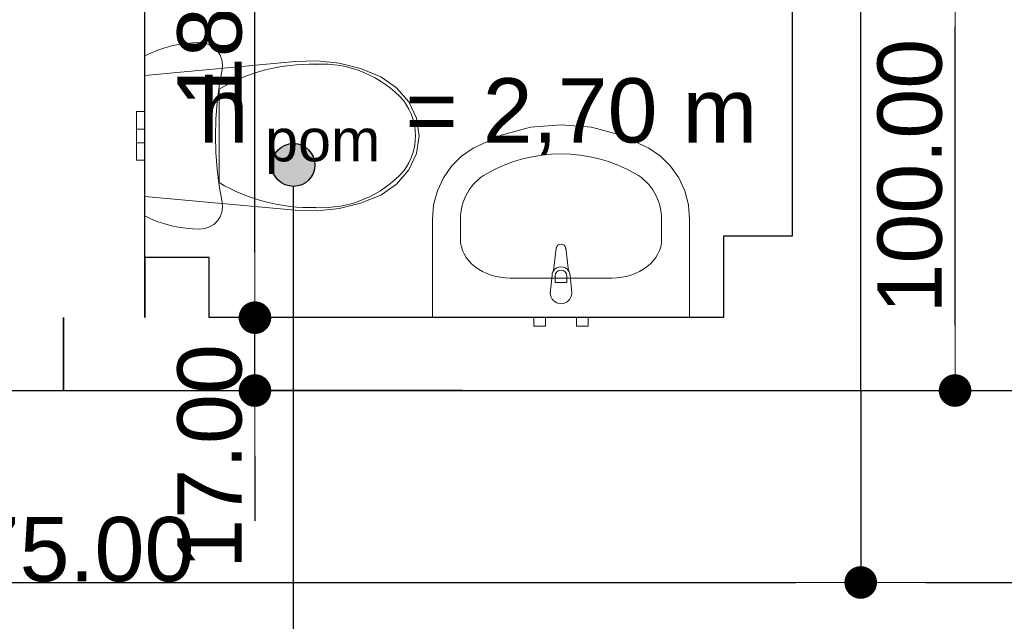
# Model space of a CAD drawing. Header units: millimetres. Extents: x -175445 to -20415, y -559200 to 231527.
# Tile 242 of 256: x -145823 to -143526, y -22456 to -21053. Entities that reach past the tile are written whole.
import ezdxf

# ---------------------------------------------------------------- set-up
doc = ezdxf.new("R2010")
doc.units = ezdxf.units.MM
doc.header["$MEASUREMENT"] = 0
for name, color, linetype in [('Obiekt', 7, 'Continuous'), ('Polilinia', 7, 'Continuous'), ('Słup', 7, 'Continuous'), ('Tekst', 7, 'Continuous'), ('Wymiary', 63, 'Continuous'), ('Ściana', 7, 'Continuous')]:
    doc.layers.add(name, color=color, linetype=linetype)
doc.styles.add('Arial', font='txt')
doc.styles.add('Times new roman', font='txt')
doc.dimstyles.new('GENERATED_STYLE__1', dxfattribs={"dimtxt": 150, "dimasz": 152, "dimexe": 0.18, "dimexo": 0, "dimgap": 0.09, "dimtad": 1, "dimtih": 1, "dimtoh": 1, "dimlfac": 0.1, "dimzin": 0, "dimdsep": 46, "dimtxsty": 'Arial', "dimblk": 'ARROWHEAD_11', "dimblk1": 'ARROWHEAD_11', "dimblk2": 'ARROWHEAD_11', "dimcen": 0.09, "dimclrd": 114, "dimclre": 114, "dimclrt": 114, "dimazin": 0, "dimtfac": 1, "dimtdec": 4, "dimtmove": 0, "dimatfit": 3, "dimfxl": 1, "dimtolj": 1, "dimtzin": 0, "dimarcsym": 0})
doc.dimstyles.new('GENERATED_STYLE__3', dxfattribs={"dimtxt": 150, "dimasz": 152, "dimexe": 0.18, "dimexo": 0, "dimgap": 0.09, "dimtad": 1, "dimlfac": 0.1, "dimzin": 0, "dimdsep": 46, "dimtxsty": 'Arial', "dimblk": 'ARROWHEAD_11', "dimblk1": 'ARROWHEAD_11', "dimblk2": 'ARROWHEAD_11', "dimcen": 0.09, "dimclrd": 114, "dimclre": 114, "dimclrt": 114, "dimazin": 0, "dimtfac": 1, "dimtdec": 4, "dimtmove": 2, "dimatfit": 3, "dimfxl": 1, "dimtolj": 1, "dimtzin": 0, "dimarcsym": 0})

# ---------------------------------------------------------------- blocks, each defined once
blk = doc.blocks.new('ARROWHEAD_11')
at = {"color": 0, "linetype": 'Continuous', "lineweight": 0}
blk.add_line((0, 0), (-1, 0), dxfattribs=at)
at = {"color": 0, "linetype": 'Continuous', "lineweight": 0, "const_width": 0.25, "flags": 128}
blk.add_lwpolyline([(-0.125, 0, 1), (0.125, 0, 1)], format="xyb", close=True, dxfattribs=at)
blk = doc.blocks.new('*D2623')
at = {"layer": 'Defpoints', "color": 0}
for p in [(-146300.2, -19898.1), (-145735.7, -19898.1), (-146785.7, -21568.1)]:
    blk.add_point(p, dxfattribs=at)
at = {"layer": 'Wymiary', "color": 114, "lineweight": -2}
for p, q in [((-145735.7, -19898.1), (-146300.4, -19898.1)), ((-146300.2, -21416.1), (-146300.2, -20050.1)), ((-146785.7, -21568.1), (-146300, -21568.1))]:
    blk.add_line(p, q, dxfattribs=at)
at = {"layer": 'Wymiary', "color": 114, "lineweight": -2, "xscale": 152, "yscale": 152, "zscale": 152}
for p, rotation in [((-146300.2, -19898.1), 90), ((-146300.2, -21568.1), 270)]:
    blk.add_blockref('ARROWHEAD_11', p, dxfattribs=dict(at, rotation=rotation))
at = {"layer": 'Wymiary', "color": 114, "lineweight": 13, "insert": (-146405.2, -20846.9), "char_height": 150, "attachment_point": 5, "rotation": 90, "style": 'Arial'}
blk.add_mtext('\\A1;167.00', dxfattribs=at)
blk = doc.blocks.new('*D2632')
at = {"layer": 'Defpoints', "color": 0}
for p in [(-143860.7, -20918.1), (-143640.7, -20918.1), (-143860.7, -21918.1)]:
    blk.add_point(p, dxfattribs=at)
at = {"layer": 'Wymiary', "color": 114, "lineweight": -2}
for p, q in [((-143860.7, -20918.1), (-143640.5, -20918.1)), ((-143640.7, -21766.1), (-143640.7, -21070.1)), ((-143860.7, -21918.1), (-143640.5, -21918.1))]:
    blk.add_line(p, q, dxfattribs=at)
at = {"layer": 'Wymiary', "color": 114, "lineweight": -2, "xscale": 152, "yscale": 152, "zscale": 152}
for p, rotation in [((-143640.7, -20918.1), 90), ((-143640.7, -21918.1), 270)]:
    blk.add_blockref('ARROWHEAD_11', p, dxfattribs=dict(at, rotation=rotation))
at = {"layer": 'Wymiary', "color": 114, "lineweight": 13, "insert": (-143745.7, -21418.1), "char_height": 150, "attachment_point": 5, "rotation": 90, "style": 'Arial'}
blk.add_mtext('\\A1;100.00', dxfattribs=at)
blk = doc.blocks.new('*D2638')
at = {"layer": 'Defpoints', "color": 0}
for p in [(-145274, -21748.1), (-144790.7, -21748.1), (-144790.7, -21918.1)]:
    blk.add_point(p, dxfattribs=at)
at = {"layer": 'Wymiary', "color": 114, "lineweight": -2}
for p, q in [((-145274, -21596.1), (-145274, -21444.1)), ((-144790.7, -21748.1), (-145274.2, -21748.1)), ((-145274, -21918.1), (-145274, -21748.1)), ((-144790.7, -21918.1), (-145274.2, -21918.1)), ((-145274, -22070.1), (-145274, -22222.1))]:
    blk.add_line(p, q, dxfattribs=at)
at = {"layer": 'Wymiary', "color": 114, "lineweight": -2, "xscale": 152, "yscale": 152, "zscale": 152}
for p, rotation in [((-145274, -21748.1), 270), ((-145274, -21918.1), 90)]:
    blk.add_blockref('ARROWHEAD_11', p, dxfattribs=dict(at, rotation=rotation))
at = {"layer": 'Wymiary', "color": 114, "lineweight": 13, "insert": (-145379, -22071.9), "char_height": 150, "attachment_point": 5, "rotation": 90, "style": 'Arial'}
blk.add_mtext('\\A1;17.00', dxfattribs=at)
blk = doc.blocks.new('*D2639')
at = {"layer": 'Defpoints', "color": 0}
for p in [(-145735.7, -19898.1), (-145274, -19898.1), (-144790.7, -21748.1)]:
    blk.add_point(p, dxfattribs=at)
at = {"layer": 'Wymiary', "color": 114, "lineweight": -2}
for p, q in [((-145735.7, -19898.1), (-145273.9, -19898.1)), ((-145274, -21596.1), (-145274, -20050.1)), ((-144790.7, -21748.1), (-145274.2, -21748.1))]:
    blk.add_line(p, q, dxfattribs=at)
at = {"layer": 'Wymiary', "color": 114, "lineweight": -2, "xscale": 152, "yscale": 152, "zscale": 152}
for p, rotation in [((-145274, -19898.1), 90), ((-145274, -21748.1), 270)]:
    blk.add_blockref('ARROWHEAD_11', p, dxfattribs=dict(at, rotation=rotation))
at = {"layer": 'Wymiary', "color": 114, "lineweight": 13, "insert": (-145379, -20936.9), "char_height": 150, "attachment_point": 5, "rotation": 90, "style": 'Arial'}
blk.add_mtext('\\A1;185.00', dxfattribs=at)
blk = doc.blocks.new('*D2702')
at = {"layer": 'Defpoints', "color": 0}
for p in [(-143860.7, -21918.1), (-141964.7, -21918.1), (-141700.7, -25068.1)]:
    blk.add_point(p, dxfattribs=at)
at = {"layer": 'Wymiary', "color": 114, "lineweight": -2}
for p, q in [((-143860.7, -21918.1), (-141964.5, -21918.1)), ((-141964.7, -24916.1), (-141964.7, -22070.1)), ((-141700.7, -25068.1), (-141964.8, -25068.1))]:
    blk.add_line(p, q, dxfattribs=at)
at = {"layer": 'Wymiary', "color": 114, "lineweight": -2, "xscale": 152, "yscale": 152, "zscale": 152}
for p, rotation in [((-141964.7, -21918.1), 90), ((-141964.7, -25068.1), 270)]:
    blk.add_blockref('ARROWHEAD_11', p, dxfattribs=dict(at, rotation=rotation))
at = {"layer": 'Wymiary', "color": 114, "lineweight": 13, "insert": (-142069.7, -23379.2), "char_height": 150, "attachment_point": 5, "rotation": 90, "style": 'Arial'}
blk.add_mtext('\\A1;315.00', dxfattribs=at)
blk = doc.blocks.new('*D2703')
at = {"layer": 'Defpoints', "color": 0}
for p in [(-141964.7, -19408.1), (-140390.7, -19408.1), (-143860.7, -21918.1)]:
    blk.add_point(p, dxfattribs=at)
at = {"layer": 'Wymiary', "color": 114, "lineweight": -2}
for p, q in [((-140390.7, -19408.1), (-141964.8, -19408.1)), ((-141964.7, -21766.1), (-141964.7, -19560.1)), ((-143860.7, -21918.1), (-141964.5, -21918.1))]:
    blk.add_line(p, q, dxfattribs=at)
at = {"layer": 'Wymiary', "color": 114, "lineweight": -2, "xscale": 152, "yscale": 152, "zscale": 152}
for p, rotation in [((-141964.7, -19408.1), 90), ((-141964.7, -21918.1), 270)]:
    blk.add_blockref('ARROWHEAD_11', p, dxfattribs=dict(at, rotation=rotation))
at = {"layer": 'Wymiary', "color": 114, "lineweight": 13, "insert": (-142069.7, -20776.9), "char_height": 150, "attachment_point": 5, "rotation": 90, "style": 'Arial'}
blk.add_mtext('\\A1;251.00', dxfattribs=at)
blk = doc.blocks.new('*D2935')
at = {"layer": 'Defpoints', "color": 0}
for p in [(-147610.7, -21918.1), (-143860.7, -21918.1), (-143860.7, -22365.7)]:
    blk.add_point(p, dxfattribs=at)
at = {"layer": 'Wymiary', "color": 114, "lineweight": -2}
for p, q in [((-147610.7, -21918.1), (-147610.7, -22365.9)), ((-143860.7, -21918.1), (-143860.7, -22365.9)), ((-147458.7, -22365.7), (-144012.7, -22365.7))]:
    blk.add_line(p, q, dxfattribs=at)
at = {"layer": 'Wymiary', "color": 114, "lineweight": -2, "xscale": 152, "yscale": 152, "zscale": 152, "rotation": 180}
blk.add_blockref('ARROWHEAD_11', (-147610.7, -22365.7), dxfattribs=at)
at = {"layer": 'Wymiary', "color": 114, "lineweight": -2, "xscale": 152, "yscale": 152, "zscale": 152}
blk.add_blockref('ARROWHEAD_11', (-143860.7, -22365.7), dxfattribs=at)
at = {"layer": 'Wymiary', "color": 114, "lineweight": 13, "insert": (-145735.7, -22289), "char_height": 150, "attachment_point": 5, "style": 'Arial'}
blk.add_mtext('\\A1;375.00', dxfattribs=at)
blk = doc.blocks.new('*D2936')
at = {"layer": 'Defpoints', "color": 0}
for p in [(-143860.7, -21918.1), (-140390.7, -21918.1), (-140390.7, -22365.7)]:
    blk.add_point(p, dxfattribs=at)
at = {"layer": 'Wymiary', "color": 114, "lineweight": -2}
for p, q in [((-143860.7, -21918.1), (-143860.7, -22365.9)), ((-140390.7, -21918.1), (-140390.7, -22365.9)), ((-143708.7, -22365.7), (-140542.7, -22365.7))]:
    blk.add_line(p, q, dxfattribs=at)
at = {"layer": 'Wymiary', "color": 114, "lineweight": -2, "xscale": 152, "yscale": 152, "zscale": 152, "rotation": 180}
blk.add_blockref('ARROWHEAD_11', (-143860.7, -22365.7), dxfattribs=at)
at = {"layer": 'Wymiary', "color": 114, "lineweight": -2, "xscale": 152, "yscale": 152, "zscale": 152}
blk.add_blockref('ARROWHEAD_11', (-140390.7, -22365.7), dxfattribs=at)
at = {"layer": 'Wymiary', "color": 114, "lineweight": 13, "insert": (-142125.7, -22289), "char_height": 150, "attachment_point": 5, "style": 'Arial'}
blk.add_mtext('\\A1;347.00', dxfattribs=at)
blk = doc.blocks.new('*D3104')
at = {"layer": 'Defpoints', "color": 0}
for p in [(-171146.4, -21885.2), (-73250.7, -36498.1), (-73250.7, -44436.1)]:
    blk.add_point(p, dxfattribs=at)
at = {"layer": 'Wymiary', "color": 114, "lineweight": -2}
for p, q in [((-171146.4, -21885.2), (-171146.4, -44436.3)), ((-73250.7, -36498.1), (-73250.7, -44436.3)), ((-170994.4, -44436.1), (-73402.7, -44436.1))]:
    blk.add_line(p, q, dxfattribs=at)
at = {"layer": 'Wymiary', "color": 114, "lineweight": -2, "xscale": 152, "yscale": 152, "zscale": 152, "rotation": 180}
blk.add_blockref('ARROWHEAD_11', (-171146.4, -44436.1), dxfattribs=at)
at = {"layer": 'Wymiary', "color": 114, "lineweight": -2, "xscale": 152, "yscale": 152, "zscale": 152}
blk.add_blockref('ARROWHEAD_11', (-73250.7, -44436.1), dxfattribs=at)
at = {"layer": 'Wymiary', "color": 114, "lineweight": 13, "insert": (-122198.5, -44359.4), "char_height": 150, "attachment_point": 5, "style": 'Arial'}
blk.add_mtext('\\A1;9790', dxfattribs=at)

msp = doc.modelspace()

# ---------------------------------------------------------------- hatches: boundary and pattern name
at = {"layer": 'Polilinia', "linetype": 'Continuous'}
msp.add_hatch(color=256, dxfattribs=at).paths.add_polyline_path([(-145134.276, -21392.069), (-145138.082, -21372.935), (-145148.92, -21356.714), (-145165.141, -21345.875), (-145184.276, -21342.069), (-145203.41, -21345.875), (-145219.631, -21356.714), (-145230.47, -21372.935), (-145234.276, -21392.069), (-145230.47, -21411.203), (-145219.631, -21427.424), (-145203.41, -21438.263), (-145184.276, -21442.069), (-145165.141, -21438.263), (-145148.92, -21427.424), (-145138.082, -21411.203)])

# ---------------------------------------------------------------- linework, layer by layer
at = {"layer": 'Obiekt', "color": 8, "lineweight": 5}
for p, q in [((-145451.983, -21111.088), (-145435.499, -21108.652)), ((-145435.499, -21108.652), (-145418.901, -21107.187)), ((-145418.901, -21107.187), (-145402.246, -21106.698)), ((-145402.246, -21106.698), (-145390.711, -21107.981)), ((-145390.711, -21107.981), (-145379.74, -21111.766)), ((-145530.722, -21137.43), (-145515.647, -21130.329)), ((-145515.647, -21130.329), (-145500.182, -21124.124)), ((-145500.182, -21124.124), (-145484.38, -21118.838)), ((-145484.38, -21118.838), (-145468.295, -21114.487)), ((-145468.295, -21114.487), (-145451.983, -21111.088)), ((-145379.74, -21111.766), (-145369.867, -21117.868)), ((-145369.867, -21117.868), (-145361.576, -21125.99)), ((-145361.576, -21125.99), (-145355.269, -21135.736)), ((-145530.722, -21510.966), (-145530.722, -21137.43)), ((-145530.722, -21183.223), (-145180.339, -21150.85)), ((-145355.269, -21135.736), (-145351.256, -21146.628)), ((-145351.256, -21146.628), (-145349.732, -21158.136)), ((-145180.339, -21150.85), (-145128.642, -21149.287)), ((-145128.642, -21149.287), (-145077.297, -21154.774)), ((-145077.297, -21154.774), (-145027.55, -21167.179)), ((-145350.772, -21169.698), (-145357.554, -21207.983)), ((-145349.732, -21158.136), (-145350.772, -21169.698)), ((-145027.55, -21167.179), (-144980.612, -21186.2)), ((-145530.722, -21465.173), (-145530.722, -21183.223)), ((-144980.612, -21186.2), (-144943.416, -21211.798)), ((-145357.554, -21207.983), (-145362.41, -21246.559)), ((-145357.679, -21324.198), (-145357.679, -21215.257)), ((-144943.416, -21211.798), (-144914.898, -21244.841)), ((-145362.41, -21246.559), (-145365.329, -21285.33)), ((-144914.898, -21244.841), (-144896.938, -21283.149)), ((-145550.722, -21267.198), (-145550.722, -21283.893)), ((-145530.722, -21267.198), (-145550.722, -21267.198)), ((-145530.722, -21267.198), (-145530.722, -21283.893)), ((-145550.722, -21283.893), (-145550.722, -21308.198)), ((-145530.722, -21283.893), (-145530.722, -21308.198)), ((-145365.329, -21285.33), (-145366.302, -21324.198)), ((-144896.938, -21283.149), (-144890.721, -21324.198)), ((-145550.722, -21308.198), (-145550.722, -21312.884)), ((-145530.722, -21308.198), (-145550.722, -21308.198)), ((-145550.722, -21312.884), (-145550.722, -21324.198)), ((-145530.722, -21308.198), (-145530.722, -21312.884)), ((-145530.722, -21312.884), (-145530.722, -21324.198)), ((-144699.931, -21322.528), (-144630.911, -21304.229)), ((-144630.911, -21304.229), (-144559.949, -21298.074)), ((-144559.949, -21298.074), (-144488.988, -21304.229)), ((-144488.988, -21304.229), (-144419.967, -21322.528)), ((-145550.722, -21324.198), (-145550.722, -21335.512)), ((-145550.722, -21335.512), (-145550.722, -21340.198)), ((-145530.722, -21324.198), (-145530.722, -21335.512)), ((-145530.722, -21335.512), (-145530.722, -21340.198)), ((-145366.302, -21324.198), (-145365.329, -21363.066)), ((-145357.679, -21433.139), (-145357.679, -21324.198)), ((-144899.361, -21324.199), (-144899.361, -21324.198)), ((-144890.721, -21324.198), (-144896.938, -21365.247)), ((-144765.123, -21352.47), (-144699.931, -21322.528)), ((-144419.967, -21322.528), (-144354.775, -21352.47)), ((-145530.722, -21340.198), (-145550.722, -21340.198)), ((-145550.722, -21340.198), (-145550.722, -21364.503)), ((-145530.722, -21340.198), (-145530.722, -21364.503)), ((-145365.329, -21363.066), (-145362.41, -21401.837)), ((-144792.102, -21371.2), (-144765.123, -21352.47)), ((-144354.775, -21352.47), (-144327.797, -21371.2)), ((-145550.722, -21364.503), (-145550.722, -21381.198)), ((-145530.722, -21381.198), (-145550.722, -21381.198)), ((-145530.722, -21364.503), (-145530.722, -21381.198)), ((-144896.938, -21365.247), (-144914.898, -21403.555)), ((-144815.459, -21394.654), (-144792.102, -21371.2)), ((-144327.797, -21371.2), (-144304.44, -21394.654)), ((-145362.41, -21401.837), (-145357.554, -21440.413)), ((-144914.898, -21403.555), (-144943.416, -21436.598)), ((-144926.172, -21405.274), (-144926.173, -21405.275)), ((-144834.448, -21422.08), (-144815.459, -21394.654)), ((-144304.44, -21394.654), (-144285.451, -21422.08)), ((-144848.462, -21452.603), (-144834.448, -21422.08)), ((-144285.451, -21422.08), (-144271.436, -21452.603)), ((-145357.554, -21440.413), (-145350.772, -21478.698)), ((-144943.416, -21436.598), (-144980.612, -21462.196)), ((-144857.055, -21485.248), (-144848.462, -21452.603)), ((-144271.436, -21452.603), (-144262.844, -21485.248)), ((-145180.339, -21497.546), (-145530.722, -21465.173)), ((-144980.612, -21462.196), (-145027.55, -21481.217)), ((-145349.732, -21490.26), (-145351.256, -21501.768)), ((-145350.772, -21478.698), (-145349.732, -21490.26)), ((-145128.642, -21499.109), (-145180.339, -21497.546)), ((-145077.297, -21493.622), (-145128.642, -21499.109)), ((-145027.55, -21481.217), (-145077.297, -21493.622)), ((-144859.949, -21518.97), (-144857.055, -21485.248)), ((-144262.844, -21485.248), (-144259.949, -21518.97)), ((-145515.647, -21518.067), (-145530.722, -21510.966)), ((-145500.182, -21524.272), (-145515.647, -21518.067)), ((-145361.576, -21522.406), (-145369.867, -21530.528)), ((-145355.269, -21512.66), (-145361.576, -21522.406)), ((-145351.256, -21501.768), (-145355.269, -21512.66)), ((-144859.949, -21748.06), (-144859.949, -21518.97)), ((-144794.732, -21564.788), (-144794.732, -21518.97)), ((-144325.167, -21564.788), (-144325.167, -21518.97)), ((-144259.949, -21518.97), (-144259.949, -21748.06)), ((-145484.38, -21529.558), (-145500.182, -21524.272)), ((-145468.295, -21533.909), (-145484.38, -21529.558)), ((-145451.983, -21537.308), (-145468.295, -21533.909)), ((-145435.499, -21539.744), (-145451.983, -21537.308)), ((-145418.901, -21541.209), (-145435.499, -21539.744)), ((-145402.246, -21541.698), (-145418.901, -21541.209)), ((-145390.711, -21540.415), (-145402.246, -21541.698)), ((-145379.74, -21536.63), (-145390.711, -21540.415)), ((-145369.867, -21530.528), (-145379.74, -21536.63)), ((-144577.679, -21639.276), (-144571.049, -21586.342)), ((-144548.849, -21586.342), (-144542.22, -21639.276)), ((-144441.123, -21655.742), (-144678.775, -21655.742)), ((-144584.949, -21690.742), (-144580.949, -21648.789)), ((-144573.549, -21650.961), (-144573.549, -21665.832)), ((-144546.349, -21665.832), (-144546.349, -21650.961)), ((-144538.949, -21648.789), (-144534.949, -21690.742)), ((-144573.549, -21665.832), (-144546.349, -21665.832)), ((-144259.949, -21748.06), (-144859.949, -21748.06)), ((-144623.449, -21768.06), (-144623.449, -21748.06)), ((-144623.449, -21748.06), (-144596.449, -21748.06)), ((-144596.449, -21748.06), (-144596.449, -21768.06)), ((-144523.449, -21768.06), (-144523.449, -21748.06)), ((-144523.449, -21748.06), (-144496.449, -21748.06)), ((-144496.449, -21748.06), (-144496.449, -21768.06)), ((-144596.449, -21768.06), (-144623.449, -21768.06)), ((-144496.449, -21768.06), (-144523.449, -21768.06))]:
    msp.add_line(p, q, dxfattribs=at)
for centre, radius, start, end in [((-145142.785, -21582.293), 425.383, 88.646069, 120.348234), ((-145118.419, -21413.659), 256.976, 41.575502, 93.195152), ((-145037.967, -21325.011), 138.565, 0.335586, 36.222804), ((-145037.964, -21323.386), 138.562, 323.777189, 359.664406), ((-145118.419, -21234.738), 256.976, 266.804848, 318.424498), ((-145142.785, -21066.103), 425.383, 239.651766, 271.353931), ((-144559.949, -21587.733), 11.187, 7.138925, 172.861075), ((-144559.949, -21650.689), 21.086, 32.771025, 147.228975), ((-144559.949, -21650.961), 13.6, 0, 180), ((-144559.949, -21650.689), 21.086, 147.228975, 174.830393), ((-144559.949, -21650.689), 21.086, 5.169607, 32.771025), ((-144559.949, -21690.742), 25, 180, 0)]:
    msp.add_arc(centre, radius, start, end, dxfattribs=at)
for centre, major_axis, ratio, start_param, end_param in [((-144559.949, -21748.06), (0, 381.818), 0.95652174, 5.78621047, 6.78016015), ((-144678.802, -21518.97), (0, 121.2), 0.95652174, 0.49697483, 1.57079633), ((-144441.097, -21518.97), (0, 121.2), 0.95652174, 4.71238898, 5.78621048), ((-144678.645, -21564.788), (116.066, 0), 0.78364566, 3.14159265, 4.71238898), ((-144441.254, -21564.788), (116.066, 0), 0.78364566, 4.71238898, 6.28318531)]:
    msp.add_ellipse(centre, major_axis=major_axis, ratio=ratio, start_param=start_param, end_param=end_param, dxfattribs=at)
for p in [(-145132.737, -21157.162), (-144926.173, -21243.121), (-145357.679, -21433.139), (-145132.737, -21491.234), (-144548.849, -21586.342), (-144577.679, -21639.276), (-144538.949, -21648.789), (-144584.949, -21690.742)]:
    msp.add_point(p, dxfattribs=at)
at = {"layer": 'Polilinia', "flags": 128}
msp.add_lwpolyline([(-145184.276, -22543.273), (-145184.276, -21442.069)], dxfattribs=at)
at = {"layer": 'Polilinia'}
msp.add_circle((-145184.276, -21392.069), 50, dxfattribs=at)
at = {"layer": 'Słup'}
for p, q in [((-145530.722, -21748.06), (-145530.722, -20878.06)), ((-144180.722, -21558.06), (-144180.722, -21748.06)), ((-144020.722, -21558.06), (-144180.722, -21558.06)), ((-145530.722, -21608.06), (-145530.722, -21748.06)), ((-145380.722, -21608.06), (-145530.722, -21608.06)), ((-145380.722, -21748.06), (-145380.722, -21608.06))]:
    msp.add_line(p, q, dxfattribs=at)
at = {"layer": 'Ściana', "flags": 128}
for points in [[(-144020.722, -20918.06), (-144020.722, -21558.06)], [(-143860.722, -21918.06), (-143860.722, -20918.06)], [(-145720.722, -21748.06), (-145720.722, -21918.06)], [(-145720.722, -21918.06), (-145720.722, -21748.06)], [(-144180.722, -21748.06), (-145380.722, -21748.06)], [(-147610.722, -21918.06), (-145720.722, -21918.06)], [(-145720.722, -21918.06), (-143860.722, -21918.06)]]:
    msp.add_lwpolyline(points, dxfattribs=at)

# ---------------------------------------------------------------- texts
at = {"layer": 'Tekst', "insert": (-144753.68, -21145.948), "char_height": 150, "attachment_point": 2, "style": 'Times new roman'}
msp.add_mtext('\\A1;{\\fArial|b0|i0|c0|p38;h\\fArial|b0|i0|c0|p38;\\A1{\\H.66x;\\S ^  pom;}\\fArial|b0|i0|c0|p38; = 2,70 m}', dxfattribs=at)

# ---------------------------------------------------------------- dimensions: what is measured, and where the dimension line sits
at = {"layer": 'Wymiary', "color": 114, "lineweight": 13}
for base, p1, p2, picture, middle in [((-141964.664, -19408.06), (-143860.722, -21918.06), (-140390.722, -19408.06), '*D2703', (-142069.664, -20776.889)), ((-146300.17, -19898.06), (-146785.722, -21568.06), (-145735.722, -19898.06), '*D2623', (-146405.17, -20846.889)), ((-145274.048, -19898.06), (-144790.722, -21748.06), (-145735.722, -19898.06), '*D2639', (-145379.048, -20936.889)), ((-143640.722, -20918.06), (-143860.722, -21918.06), (-143860.722, -20918.06), '*D2632', (-143745.722, -21418.06)), ((-145274.048, -21748.06), (-144790.722, -21918.06), (-144790.722, -21748.06), '*D2638', (-145379.048, -22071.889)), ((-141964.664, -21918.06), (-141700.722, -25068.06), (-143860.722, -21918.06), '*D2702', (-142069.664, -23379.231))]:
    dim = msp.add_linear_dim(base=base, p1=p1, p2=p2, angle=90, dimstyle='GENERATED_STYLE__3', dxfattribs=at)
    dim.commit()
    dim.dimension.update_dxf_attribs({"geometry": picture, "text_midpoint": middle, "dimtype": 160, "text_rotation": 90})
dim = msp.add_linear_dim(base=(-73250.715, -44436.085), p1=(-171146.377, -21885.197), p2=(-73250.715, -36498.101), text='9790', dimstyle='GENERATED_STYLE__1', dxfattribs=at)
dim.commit()
dim.dimension.update_dxf_attribs({"geometry": '*D3104', "text_midpoint": (-122198.546, -44436.085), "dimtype": 160})
for base, p1, p2, picture, middle in [((-143860.722, -22365.74), (-147610.722, -21918.06), (-143860.722, -21918.06), '*D2935', (-145735.722, -22365.74)), ((-140390.722, -22365.74), (-143860.722, -21918.06), (-140390.722, -21918.06), '*D2936', (-142125.722, -22365.74))]:
    dim = msp.add_linear_dim(base=base, p1=p1, p2=p2, dimstyle='GENERATED_STYLE__1', dxfattribs=at)
    dim.commit()
    dim.dimension.update_dxf_attribs({"geometry": picture, "text_midpoint": middle, "dimtype": 160})

doc.saveas('drawing.dxf')
